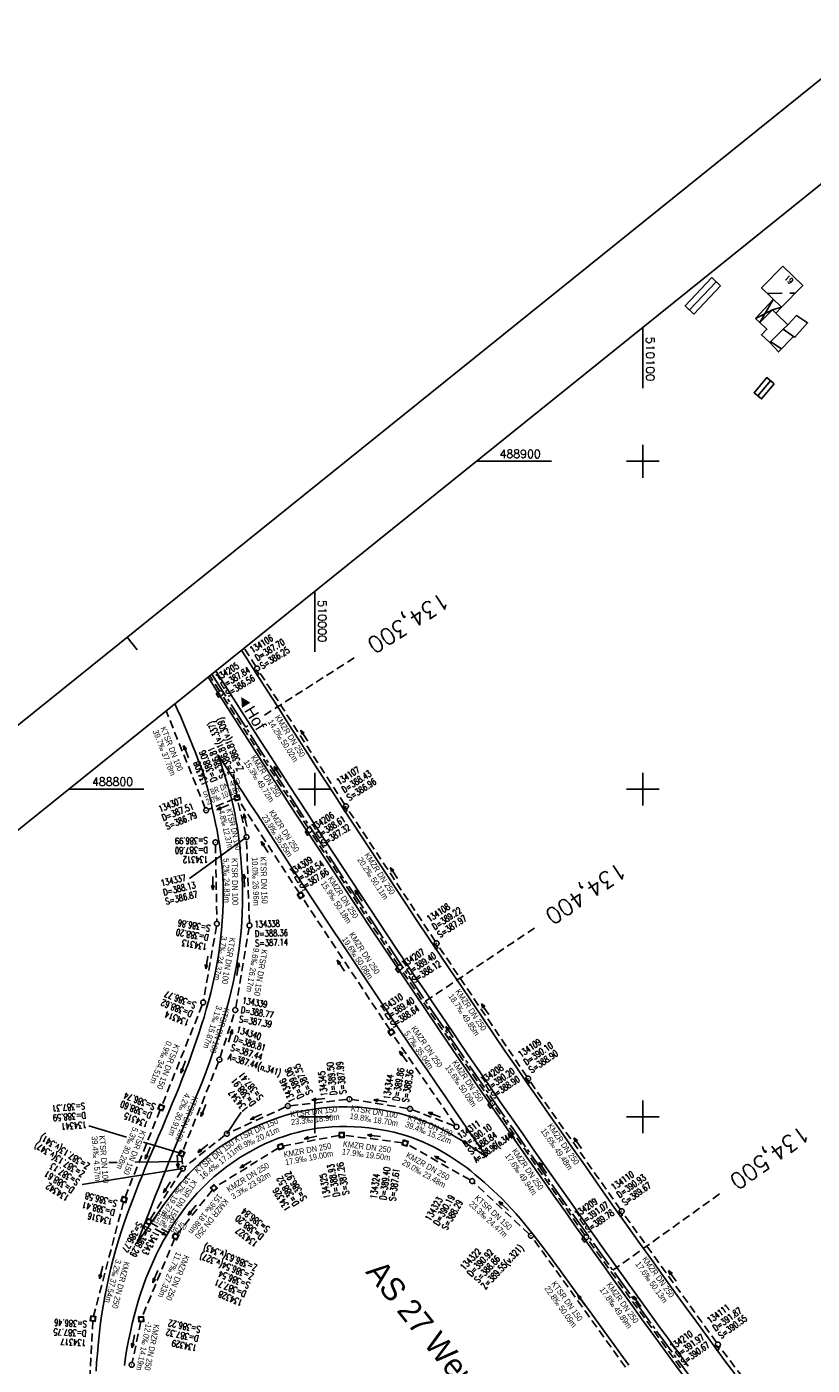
# Model space of a CAD drawing. Extents: x 509711 to 510770, y 487920 to 489033.
# Tile 9 of 11: x 509912 to 510152, y 488624 to 489033. Entities that reach past the tile are written whole.
import ezdxf
from ezdxf.enums import TextEntityAlignment as Align

# ---------------------------------------------------------------- set-up
doc = ezdxf.new("R2010")
doc.units = 0
doc.header["$LTSCALE"] = 10
doc.header["$MEASUREMENT"] = 0
for name, pattern in [('ACHSE', [5.5, 4, -0.5, 0.5, -0.5]), ('LT00', [0]), ('LT17', [0.15, 0.1, -0.05]), ('STRICHLINIE2', [0.375, 0.25, -0.125])]:
    doc.linetypes.add(name, pattern=pattern)
doc.layers.get('0').update_dxf_attribs({"linetype": 'LT00'})
for name, color, linetype in [('-BESCH', 7, 'STRICHLINIE2'), ('-BKAN005', 140, 'LT00'), ('-BKAN006', 140, 'LT00'), ('-BSCH005', 5, 'LT00'), ('-BSCH006', 5, 'LT00'), ('-Halt-Pfeil', 4, 'LT00'), ('-RICHTUNG-NAME', 250, 'Continuous'), ('A-TEXT-KILOMETER', 30, 'LT17'), ('AS-BESCHRIFT', 152, 'Continuous'), ('AX-020', 250, 'ACHSE'), ('DFK_BEB_SCHR', 254, 'LT00'), ('DFK_BEBAUUNG', 250, 'LT00'), ('DFK_HAUS_NR', 250, 'Continuous'), ('RAHMEN', 250, 'Continuous'), ('V_AFBR_BAB', 250, 'LT00'), ('V_BFBR_BAB', 250, 'LT00'), ('V_KA_MULD', 182, 'LT00'), ('V_KA_PRUF', 182, 'LT00'), ('V_RASTER', 250, 'LT00'), ('V_SINKK', 182, 'LT00')]:
    doc.layers.add(name, color=color, linetype=linetype)
doc.styles.add('Arial', font='ARIAL.TTF')
doc.styles.add('Haltungsbeschriftung', font='ARIAL.TTF', dxfattribs={"width": 0.75})
doc.styles.add('Kilometrierung', font='romans.shx')
doc.styles.add('ROMANS', font='romans.shx')
doc.styles.add('schachtbeschriftung', font='romans.shx', dxfattribs={"width": 0.75, "height": 0.2})
doc.styles.get("Standard").update_dxf_attribs({"font": 'romans.shx', "width": 0.8})
doc.styles.add('UNIR-O', font='unir_o.shx', dxfattribs={"height": 2.5})

# ---------------------------------------------------------------- blocks, each defined once
blk = doc.blocks.new('SYMB0003')
at = {"color": 0, "linetype": 'ByBlock'}
for p, q in [((-0.015712, 0), (0.010166, 0.012015)), ((0, -0.021257), (-0.015712, 0)), ((0.010166, 0.012015), (0, -0.021257))]:
    blk.add_line(p, q, dxfattribs=at)
for points in [[(-0.031395, 0.499013), (-0.093691, 0.491144), (-0.154509, 0.475528), (-0.21289, 0.452414), (-0.267913, 0.422164), (-0.318712, 0.385257), (-0.364484, 0.342274), (-0.404509, 0.293893), (-0.438154, 0.240877), (-0.464888, 0.184062), (-0.484292, 0.124345), (-0.496058, 0.062667), (-0.5, 0)], [(-0.5, 0), (-0.496058, -0.062667), (-0.484292, -0.124345), (-0.464888, -0.184062), (-0.438154, -0.240877), (-0.404509, -0.293893), (-0.364485, -0.342274), (-0.318712, -0.385257), (-0.267914, -0.422164), (-0.21289, -0.452414), (-0.154509, -0.475529), (-0.093691, -0.491144), (-0.031395, -0.499014), (0.031395, -0.499014)], [(0.5, 0), (0.496057, 0.062667), (0.484292, 0.124345), (0.464888, 0.184062), (0.438153, 0.240877), (0.404509, 0.293893), (0.364484, 0.342274), (0.318712, 0.385257), (0.267913, 0.422164), (0.21289, 0.452414), (0.154509, 0.475528), (0.093691, 0.491144), (0.031395, 0.499013), (-0.031395, 0.499013)], [(0.031395, -0.499014), (0.093691, -0.491144), (0.154509, -0.475529), (0.21289, -0.452414), (0.267914, -0.422164), (0.318712, -0.385257), (0.364485, -0.342274), (0.404509, -0.293893), (0.438154, -0.240877), (0.464889, -0.184062), (0.484292, -0.124345), (0.496058, -0.062667), (0.5, 0)]]:
    blk.add_lwpolyline(points, dxfattribs=at)
blk = doc.blocks.new('SYMB1210')
at = {"color": 0, "linetype": 'ByBlock'}
blk.add_line((0.018815, -0.179014), (0.055623, -0.17119), dxfattribs=at)
for points in [[(-0.2, -0.2, 0), (-0.2, 0.2, 0), (0.2, 0.2, 0), (0.2, -0.2, 0), (-0.2, -0.2, 0)], [(0.018815, 0.179014, 0), (-0.018815, 0.179014, 0), (-0.055623, 0.17119, 0), (-0.09, 0.155885, 0), (-0.120444, 0.133766, 0), (-0.145623, 0.105801, 0), (-0.164438, 0.073213, 0), (-0.176067, 0.037424, 0), (-0.18, 0, 0)], [(-0.18, 0, 0), (-0.176067, -0.037424, 0), (-0.164438, -0.073213, 0), (-0.145623, -0.105801, 0), (-0.120444, -0.133766, 0), (-0.09, -0.155885, 0), (-0.055623, -0.17119, 0), (-0.018815, -0.179014, 0), (0.018815, -0.179014, 0)], [(0.18, 0, 0), (0.176067, 0.037424, 0), (0.164438, 0.073213, 0), (0.145623, 0.105801, 0), (0.120444, 0.133766, 0), (0.09, 0.155885, 0), (0.055623, 0.17119, 0), (0.018815, 0.179014, 0)], [(0.055623, -0.17119, 0), (0.09, -0.155885, 0), (0.120444, -0.133766, 0), (0.145623, -0.105801, 0), (0.164438, -0.073213, 0), (0.176067, -0.037424, 0), (0.18, 0, 0)]]:
    blk.add_polyline3d(points, dxfattribs=at)
blk = doc.blocks.new('SYMB0652')
at = {"color": 0, "linetype": 'ByBlock'}
blk.add_polyline3d([(-0.15, -0.075, 0), (0.15, -0.075, 0), (0.15, 0.075, 0), (-0.15, 0.075, 0), (-0.15, -0.075, 0)], dxfattribs=at)
blk = doc.blocks.new('SYMB0070')
at = {"color": 0, "linetype": 'ByBlock'}
for p, q in [((-0.5, 0), (0.2, 0)), ((0.5, 0), (0.2, 0.1)), ((0.2, 0.1), (0.2, 0)), ((0.468, 0), (0.21, 0.086)), ((0.21, 0.086), (0.21, -0.086)), ((0.21, -0.086), (0.468, 0)), ((0.22, -0.072), (0.437, 0)), ((0.23, -0.058), (0.405, 0)), ((0.24, -0.045), (0.374, 0)), ((0.342, 0), (0.25, 0.031)), ((0.25, 0.031), (0.25, -0.031)), ((0.25, -0.031), (0.342, 0)), ((0.26, -0.017), (0.31, 0)), ((0.27, -0.003), (0.279, 0))]:
    blk.add_line(p, q, dxfattribs=at)
for points in [[(0.2, 0), (0.2, -0.1), (0.5, 0)], [(0.437, 0), (0.22, 0.072), (0.22, -0.072)], [(0.405, 0), (0.23, 0.058), (0.23, -0.058)], [(0.374, 0), (0.24, 0.045), (0.24, -0.045)], [(0.31, 0), (0.26, 0.017), (0.26, -0.017)], [(0.279, 0), (0.27, 0.003), (0.27, -0.003)]]:
    blk.add_lwpolyline(points, dxfattribs=at)

msp = doc.modelspace()

# ---------------------------------------------------------------- linework, layer by layer
at = {"layer": '-BESCH'}
for p, q in [((509982, 488837.43), (509978.5, 488843.01)), ((510009.07, 488795.36), (509982.8, 488836.16)), ((509970.94, 488829.92), (509968.02, 488834.58)), ((509997.94, 488788.17), (509971.74, 488828.65)), ((509966.58, 488794.22), (509954.66, 488823.83)), ((509975.59, 488797.09), (509967.55, 488793.8)), ((509978.98, 488786.07), (509976.46, 488796.64)), ((509995.28, 488768.22), (509976.69, 488796.75)), ((510036.7, 488753.56), (510009.89, 488794.11)), ((510025.47, 488746.21), (509998.76, 488786.91)), ((509969.71, 488782.99), (509970.12, 488759.66)), ((509980.04, 488759.14), (509979.18, 488784.59)), ((510022.91, 488726.45), (509996.11, 488766.97)), ((509970, 488758.17), (509966.09, 488735.64)), ((509975.86, 488733.32), (509979.95, 488757.65)), ((510064.62, 488712.27), (510037.53, 488752.32)), ((510053.68, 488704.83), (510026.3, 488744.97)), ((509965.68, 488734.21), (509953.43, 488703.55)), ((509971.13, 488718.18), (509975.51, 488731.87)), ((510042.76, 488697.58), (510023.74, 488725.2)), ((509970.63, 488716.77), (509959.67, 488689.47)), ((510093.11, 488671.82), (510065.47, 488711.03)), ((510009.78, 488705.32), (509992.49, 488703.4)), ((510028.26, 488702.58), (510011.27, 488705.29)), ((509952.87, 488702.16), (509942.11, 488675.46)), ((509991.06, 488703.01), (509973.86, 488695.16)), ((510042.49, 488697.23), (510029.7, 488702.19)), ((510082.29, 488663.9), (510054.54, 488703.6)), ((509972.59, 488694.38), (509960.35, 488684.69)), ((510007.46, 488694.35), (509990.27, 488691.07)), ((510026.78, 488692.08), (510008.94, 488694.4)), ((509988.89, 488690.53), (509969.85, 488678.7)), ((510047.3, 488680.77), (510028.18, 488691.61)), ((509959.45, 488688.03), (509959.7, 488684.97)), ((509959.36, 488683.59), (509949.73, 488668.66)), ((509968.75, 488677.71), (509957.98, 488664.1)), ((510065.34, 488664.25), (510048.5, 488679.89)), ((509941.65, 488674.04), (509932.55, 488639.17)), ((510122.43, 488631.16), (510093.98, 488670.6)), ((509949.98, 488667.67), (509956.85, 488663.87)), ((509957.22, 488662.82), (509947.35, 488638.94)), ((510094.68, 488623.67), (510066.33, 488663.13)), ((510111.49, 488623.44), (510083.16, 488662.68)), ((509932.32, 488637.69), (509930, 488592.66)), ((509946.91, 488637.52), (509944.32, 488625.09)), ((510146.12, 488599.71), (510123.32, 488629.95))]:
    msp.add_line(p, q, dxfattribs=at)
at = {"layer": '-BKAN006'}
for p, q in [((509937.23, 488686.08), (509939.75, 488686.12)), ((509945.26, 488686.19), (509959.59, 488686.37))]:
    msp.add_line(p, q, dxfattribs=at)
at = {"layer": '-BSCH005'}
for p, q in [((509976.28, 488797.37), (509975.19, 488804.65)), ((509979.16, 488785.34), (509961.83, 488772.76))]:
    msp.add_line(p, q, dxfattribs=at)
at = {"layer": '-BSCH006'}
for p, q in [((509973.18, 488694.84), (509977.5, 488701.48)), ((509931.14, 488697.27), (509942.63, 488693.82)), ((509947.8, 488692.26), (509959.39, 488688.78)), ((509959.76, 488684.22), (509929.11, 488679.37))]:
    msp.add_line(p, q, dxfattribs=at)
at = {"layer": 'A-TEXT-KILOMETER', "ltscale": 2.5}
for p, q in [((509984.62, 488822.55), (510012.61, 488840.43)), ((509978.89, 488818.89), (509979.55, 488819.31)), ((510033.76, 488735.29), (510066.95, 488757.61)), ((510090.83, 488653.18), (510123.34, 488676.49))]:
    msp.add_line(p, q, dxfattribs=at)
at = {"layer": 'AX-020', "ltscale": 0.2, "flags": 128}
msp.add_lwpolyline([(509968.62, 488835.06), (509975.03, 488824.95), (509983.37, 488811.89), (509991.76, 488798.87), (510000.19, 488785.88), (510008.68, 488772.92), (510017.22, 488759.99), (510025.81, 488747.1), (510034.46, 488734.25), (510043.16, 488721.43), (510051.91, 488708.64), (510060.71, 488695.9), (510069.57, 488683.19), (510078.49, 488670.52), (510087.46, 488657.89), (510096.49, 488645.3), (510105.57, 488632.75), (510114.72, 488620.24), (510123.92, 488607.78), (510133.18, 488595.36), (510142.5, 488582.99), (510151.88, 488570.66), (510161.32, 488558.37), (510170.82, 488546.14), (510180.38, 488533.95), (510190, 488521.81), (510192.35, 488518.87), (510202.05, 488506.79), (510211.81, 488494.77), (510221.64, 488482.79), (510231.52, 488470.86), (510241.47, 488458.99), (510251.48, 488447.16), (510261.55, 488435.39), (510271.69, 488423.67), (510281.88, 488412.01), (510292.13, 488400.39), (510302.44, 488388.83), (510312.81, 488377.32), (510323.25, 488365.87), (510333.73, 488354.47), (510344.28, 488343.12), (510354.89, 488331.83), (510365.56, 488320.59), (510376.28, 488309.41), (510387.06, 488298.29), (510397.9, 488287.22), (510408.79, 488276.21), (510419.74, 488265.25), (510429.22, 488255.87)], dxfattribs=at)
at = {"layer": 'DFK_BEB_SCHR'}
for p, q in [((510122.34, 488954.76), (510114.17, 488946.17)), ((510142.42, 488951.26), (510137.93, 488951.19)), ((510146.52, 488951.33), (510144.75, 488951.3)), ((510139, 488936.47), (510142.25, 488934.28)), ((510138.88, 488924.59), (510135.04, 488919.99))]:
    msp.add_line(p, q, dxfattribs=at)
at = {"layer": 'DFK_BEBAUUNG'}
for p, q in [((510139.76, 488949.39), (510134.35, 488943.6)), ((510139.51, 488946.22), (510134.35, 488943.6)), ((510139.76, 488949.39), (510135.63, 488942.32)), ((510142.28, 488946.97), (510139.51, 488946.22)), ((510140.57, 488945.21), (510142.28, 488946.97)), ((510134.35, 488943.6), (510135.63, 488942.32))]:
    msp.add_line(p, q, dxfattribs=at)
for points in [[(510142.62, 488959.56), (510148.75, 488953.62), (510142.28, 488946.97), (510136.17, 488952.9), (510142.62, 488959.56)], [(510123.67, 488953.51), (510115.5, 488944.92), (510112.85, 488947.43), (510121.02, 488956.02), (510123.67, 488953.51)], [(510144.14, 488941.62), (510142.78, 488940.26), (510138.73, 488936.2), (510136.12, 488938.58), (510137.83, 488940.27), (510135.63, 488942.32), (510139.51, 488946.22), (510140.57, 488945.21), (510144.14, 488941.62)], [(510142.78, 488940.26), (510144.14, 488941.62), (510146.85, 488944.5), (510150.21, 488942.2), (510146.36, 488937.84), (510145.96, 488938.11), (510142.78, 488940.26)], [(510142.78, 488940.26), (510145.96, 488938.11), (510141.36, 488933.37), (510138.73, 488936.2), (510142.78, 488940.26)], [(510140.03, 488923.64), (510136.19, 488919.04), (510133.9, 488920.93), (510137.74, 488925.54), (510140.03, 488923.64)]]:
    msp.add_lwpolyline(points, dxfattribs=at)
at = {"layer": 'RAHMEN'}
msp.add_line((509942.74, 488846.33), (509945.87, 488842.43), dxfattribs=at)
for points in [[(509711.38, 488660.09), (510307.09, 487920.06), (510769.8, 488292.53), (510174.09, 489032.56), (509711.38, 488660.09)], [(509730.95, 488643.75), (510194.98, 488067.31), (510649.9, 488433.51), (510185.88, 489009.95), (509730.95, 488643.75)]]:
    msp.add_lwpolyline(points, dxfattribs=at)
at = {"layer": 'V_AFBR_BAB'}
for points in [[(509975.95, 488790.66), (509975.58, 488792.6), (509975.16, 488794.53), (509974.77, 488796.18), (509974.34, 488797.82), (509973.89, 488799.46), (509973.43, 488801.1), (509972.94, 488802.73), (509972.45, 488804.36), (509970.64, 488810.29), (509975.72, 488802.51), (509978.08, 488798.91), (509980.42, 488795.3), (509982.77, 488791.69), (509985.11, 488788.07), (509987.46, 488784.46), (509989.81, 488780.85), (509992.16, 488777.24), (509996.27, 488770.95), (510000.4, 488764.67), (510004.54, 488758.39), (510008.7, 488752.13), (510012.15, 488746.94), (510015.61, 488741.76), (510019.08, 488736.58), (510022.56, 488731.41), (510026.05, 488726.25), (510028.79, 488722.21), (510031.54, 488718.17), (510034.29, 488714.14), (510037.05, 488710.11), (510039.81, 488706.09), (510042.57, 488702.06), (510052.34, 488687.84), (510048.58, 488690.31), (510047.25, 488691.17), (510045.92, 488692.04), (510044.57, 488692.88), (510043.22, 488693.71), (510041.85, 488694.52), (510040.48, 488695.3), (510039.08, 488696.05), (510037.67, 488696.76)], [(509933.31, 488622.39), (509933.48, 488625.04), (509933.69, 488627.69), (509933.93, 488630.34), (509934.24, 488633.33), (509934.59, 488636.32), (509935, 488639.3), (509935.46, 488642.27), (509935.98, 488645.23), (509936.55, 488648.18), (509937.18, 488651.12), (509937.83, 488653.85), (509938.52, 488656.57), (509939.27, 488659.28), (509940.06, 488661.97), (509940.9, 488664.65), (509941.78, 488667.32), (509942.69, 488669.97), (509943.57, 488672.41), (509944.48, 488674.83), (509945.41, 488677.25), (509946.36, 488679.65), (509947.33, 488682.05), (509948.31, 488684.45), (509949.31, 488686.84), (509950.31, 488689.22), (509951.32, 488691.61), (509952.37, 488694.1), (509953.42, 488696.59), (509954.47, 488699.08), (509955.52, 488701.57), (509956.55, 488704.07), (509957.58, 488706.57), (509958.59, 488709.08), (509959.59, 488711.59), (509960.57, 488714.11), (509961.44, 488716.42), (509962.3, 488718.73), (509963.14, 488721.06), (509963.95, 488723.39), (509964.73, 488725.73), (509965.49, 488728.08), (509966.21, 488730.44), (509966.9, 488732.81), (509967.56, 488735.19), (509968.25, 488737.87), (509968.89, 488740.57), (509969.47, 488743.28), (509970.01, 488746), (509970.48, 488748.73), (509970.9, 488751.47), (509971.26, 488754.22), (509971.55, 488756.98), (509971.78, 488759.72), (509971.95, 488762.46), (509972.05, 488765.21), (509972.08, 488767.96), (509972.04, 488770.7), (509971.92, 488773.45), (509971.73, 488776.18), (509971.47, 488778.91), (509971.21, 488781.03), (509970.9, 488783.15), (509970.55, 488785.27), (509970.17, 488787.38), (509969.75, 488789.48), (509969.31, 488791.58), (509968.84, 488793.68), (509968.35, 488795.77), (509967.85, 488797.86), (509967.33, 488799.95), (509966.8, 488802.04), (509966.28, 488804.13)], [(510037.67, 488696.76), (510035.73, 488697.66), (510033.75, 488698.49), (510031.74, 488699.24), (510029.71, 488699.93), (510027.64, 488700.54), (510025.56, 488701.09), (510023.46, 488701.57), (510021.34, 488701.98), (510019.21, 488702.32), (510017.07, 488702.6), (510014.67, 488702.83), (510012.27, 488702.98), (510009.86, 488703.04), (510007.46, 488703.02), (510005.05, 488702.91), (510002.66, 488702.72), (510000.28, 488702.43), (509997.9, 488702.06), (509995.64, 488701.61), (509993.4, 488701.09), (509991.18, 488700.48), (509988.98, 488699.8), (509986.8, 488699.03), (509984.65, 488698.2), (509982.53, 488697.29), (509980.43, 488696.3), (509978.38, 488695.25), (509976.35, 488694.13), (509974.34, 488692.93), (509972.36, 488691.65), (509970.44, 488690.31), (509968.56, 488688.91), (509966.74, 488687.44), (509964.98, 488685.9), (509963.27, 488684.31), (509961.63, 488682.65), (509960.42, 488681.34), (509959.25, 488680.01), (509958.1, 488678.64), (509956.99, 488677.24), (509955.9, 488675.83), (509954.84, 488674.4), (509953.79, 488672.94), (509952.75, 488671.48), (509951.73, 488670.01), (509945.77, 488661.34), (509949.28, 488670.4), (509950.32, 488673.09), (509951.37, 488675.77), (509952.42, 488678.45), (509953.48, 488681.13), (509954.54, 488683.8), (509955.62, 488686.47), (509956.71, 488689.13), (509957.62, 488691.33), (509958.54, 488693.52), (509959.47, 488695.71), (509960.39, 488697.9), (509961.31, 488700.09), (509962.23, 488702.28), (509963.14, 488704.47), (509964.04, 488706.67), (509964.93, 488708.88), (509965.8, 488711.09), (509966.85, 488713.81), (509967.86, 488716.54), (509968.84, 488719.28), (509969.79, 488722.04), (509970.7, 488724.81), (509971.57, 488727.59), (509972.4, 488730.39), (509973.18, 488733.2), (509973.86, 488735.76), (509974.49, 488738.33), (509975.08, 488740.92), (509975.62, 488743.51), (509976.11, 488746.12), (509976.55, 488748.73), (509976.93, 488751.35), (509977.26, 488753.97), (509977.52, 488756.61), (509977.73, 488759.38), (509977.87, 488762.16), (509977.94, 488764.95), (509977.96, 488767.73), (509977.91, 488770.52), (509977.81, 488773.31), (509977.66, 488776.1), (509977.45, 488778.88), (509977.28, 488780.85), (509977.08, 488782.82), (509976.85, 488784.79), (509976.58, 488786.75), (509976.29, 488788.71), (509975.95, 488790.66)], [(509941.96, 488624.19), (509942.32, 488626.7), (509942.73, 488629.2), (509943.21, 488631.79), (509943.75, 488634.38), (509944.33, 488636.95), (509944.9, 488639.25), (509945.52, 488641.53), (509946.17, 488643.8), (509946.88, 488646.06), (509947.64, 488648.3), (509948.51, 488650.69), (509949.45, 488653.05), (509950.46, 488655.4), (509951.53, 488657.71), (509952.67, 488659.99), (509953.87, 488662.24), (509955.14, 488664.45), (509956.28, 488666.31), (509957.46, 488668.14), (509958.7, 488669.93), (509959.98, 488671.68), (509961.32, 488673.4), (509962.71, 488675.07), (509964.15, 488676.7), (509965.65, 488678.28), (509967.41, 488680.01), (509969.24, 488681.66), (509971.13, 488683.25), (509973.08, 488684.77), (509975.09, 488686.21), (509977.15, 488687.58), (509979.27, 488688.86), (509981.08, 488689.88), (509982.93, 488690.84), (509984.8, 488691.74), (509986.71, 488692.57), (509988.63, 488693.35), (509990.59, 488694.05), (509992.56, 488694.68), (509994.56, 488695.24), (509996.57, 488695.73), (509998.59, 488696.14), (510000.8, 488696.5), (510003.03, 488696.77), (510005.26, 488696.95), (510007.5, 488697.04), (510009.74, 488697.05), (510011.99, 488696.98), (510014.24, 488696.83), (510016.48, 488696.61), (510018.39, 488696.36), (510020.29, 488696.06), (510022.18, 488695.7), (510024.05, 488695.28), (510025.91, 488694.81), (510027.75, 488694.27), (510029.57, 488693.67), (510031.36, 488693.01), (510033.12, 488692.28), (510034.85, 488691.48), (510036.16, 488690.83), (510037.44, 488690.14), (510038.71, 488689.42), (510039.97, 488688.67), (510041.21, 488687.9), (510042.45, 488687.11), (510043.68, 488686.31), (510044.91, 488685.5), (510046.13, 488684.68)]]:
    msp.add_lwpolyline(points, dxfattribs=at)
at = {"layer": 'V_BFBR_BAB'}
for points in [[(510127.99, 488621.59), (510125.02, 488625.62), (510122.05, 488629.65), (510119.08, 488633.69), (510116.13, 488637.73), (510113.18, 488641.78), (510109.64, 488646.67), (510106.12, 488651.56), (510102.6, 488656.46), (510099.1, 488661.37), (510095.6, 488666.28), (510091.28, 488672.39), (510086.97, 488678.5), (510082.66, 488684.61), (510078.37, 488690.74), (510074.95, 488695.63), (510071.54, 488700.52), (510068.14, 488705.42), (510064.75, 488710.32), (510061.36, 488715.23), (510057.96, 488720.18), (510054.57, 488725.14), (510051.19, 488730.1), (510047.82, 488735.07), (510044.45, 488740.05), (510041.11, 488745), (510037.77, 488749.97), (510034.45, 488754.93), (510031.13, 488759.91), (510027.82, 488764.89), (510025.07, 488769.05), (510022.33, 488773.22), (510019.59, 488777.39), (510016.86, 488781.57), (510014.13, 488785.75), (510011.4, 488789.93), (510008.68, 488794.1), (510005.97, 488798.27), (510003.25, 488802.44), (510000.54, 488806.62), (509997.83, 488810.79), (509995.13, 488814.98), (509991.9, 488820), (509988.68, 488825.04), (509985.46, 488830.07), (509982.25, 488835.12), (509979.05, 488840.16), (509977.67, 488842.35)], [(509969.84, 488836.04), (509970.64, 488834.77), (509973.86, 488829.7), (509977.07, 488824.65), (509980.3, 488819.59), (509983.53, 488814.54), (509986.77, 488809.5), (509989.48, 488805.31), (509992.19, 488801.13), (509994.9, 488796.95), (509997.62, 488792.77), (510000.34, 488788.59), (510003.06, 488784.42), (510005.79, 488780.24), (510008.52, 488776.05), (510011.26, 488771.88), (510014, 488767.7), (510016.75, 488763.53), (510019.5, 488759.37), (510022.27, 488755.21), (510025.04, 488751.05), (510027.82, 488746.91), (510030.6, 488742.76), (510033.39, 488738.62), (510036.18, 488734.48), (510039, 488730.32), (510041.81, 488726.16), (510044.64, 488722), (510047.46, 488717.85), (510050.3, 488713.7), (510053.14, 488709.56), (510056.53, 488704.63), (510059.94, 488699.71), (510063.35, 488694.79), (510066.77, 488689.88), (510070.2, 488684.98), (510078.82, 488672.73), (510087.49, 488660.5), (510091.85, 488654.39), (510096.22, 488648.28), (510100.6, 488642.18), (510105, 488636.09), (510107.94, 488632.04), (510110.88, 488627.99), (510113.83, 488623.95)], [(509967.46, 488834.13), (509968.06, 488833.18), (509971.27, 488828.11), (509974.48, 488823.05), (509977.71, 488817.99), (509980.95, 488812.93), (509984.19, 488807.89), (509986.89, 488803.7), (509989.6, 488799.51), (509992.32, 488795.33), (509995.04, 488791.15), (509997.76, 488786.97), (510000.48, 488782.79), (510003.22, 488778.6), (510005.97, 488774.4), (510008.71, 488770.21), (510011.46, 488766.02), (510014.22, 488761.84), (510016.99, 488757.66), (510020.31, 488752.66), (510023.64, 488747.67), (510026.98, 488742.69), (510030.33, 488737.71), (510033.69, 488732.74), (510037.92, 488726.51), (510042.16, 488720.28), (510046.41, 488714.07), (510050.67, 488707.86), (510054.06, 488702.92), (510057.46, 488697.99), (510060.87, 488693.06), (510064.3, 488688.15), (510067.73, 488683.24), (510070.6, 488679.15), (510073.48, 488675.06), (510076.37, 488670.98), (510079.26, 488666.9), (510082.15, 488662.83), (510085.05, 488658.75), (510087.96, 488654.68), (510090.86, 488650.61), (510093.78, 488646.54), (510096.69, 488642.48), (510099.62, 488638.42), (510102.55, 488634.37), (510106.08, 488629.52), (510109.62, 488624.67), (510113.18, 488619.84)], [(509966.28, 488804.13), (509965.42, 488806.38), (509964.56, 488808.63), (509963.69, 488810.87), (509962.81, 488813.11), (509961.92, 488815.34), (509961, 488817.57), (509960.07, 488819.79), (509959.12, 488821.99), (509958.13, 488824.18), (509957.3, 488825.96)], [(510046.13, 488684.68), (510047.52, 488683.52), (510048.91, 488682.35), (510050.3, 488681.17), (510051.67, 488679.98), (510053.03, 488678.78), (510054.37, 488677.56), (510055.69, 488676.32), (510056.99, 488675.05), (510058.44, 488673.57), (510059.86, 488672.06), (510061.25, 488670.52), (510062.61, 488668.95), (510063.94, 488667.36), (510065.25, 488665.75), (510066.54, 488664.12), (510067.88, 488662.41), (510069.19, 488660.69), (510070.49, 488658.96), (510071.79, 488657.22), (510073.07, 488655.48), (510074.35, 488653.73), (510075.62, 488651.98), (510078.57, 488647.93), (510081.51, 488643.87), (510084.45, 488639.81), (510087.39, 488635.75), (510090.33, 488631.69), (510093.28, 488627.63), (510095.75, 488624.22)]]:
    msp.add_lwpolyline(points, dxfattribs=at)
at = {"layer": 'V_RASTER'}
for p, q in [((510100, 488922.32), (510100, 488940.82)), ((510100, 488895), (510100, 488905)), ((510049.29, 488900), (510072.13, 488900)), ((510095, 488900), (510105, 488900)), ((510000, 488860.33), (510000, 488841.83)), ((510000, 488805), (510000, 488795)), ((510100, 488795), (510100, 488805)), ((509947.91, 488800), (509925.06, 488800)), ((510005, 488800), (509995, 488800)), ((510105, 488800), (510095, 488800)), ((510000, 488705), (510000, 488695)), ((510100, 488695), (510100, 488705)), ((509995, 488700), (510005, 488700)), ((510095, 488700), (510105, 488700))]:
    msp.add_line(p, q, dxfattribs=at)

# ---------------------------------------------------------------- block references
at = {"layer": '-Halt-Pfeil', "yscale": 4.000000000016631, "zscale": 4}
for p, xscale, rotation in [((509996.78, 488816.3), 3.999999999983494, 122.7791777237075), ((509960.73, 488811.42), 4.000000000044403, 111.9323177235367), ((509988.66, 488805.19), 3.99999999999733, 122.9054777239), ((509971.94, 488794.47), 4.000000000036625, 202.2508577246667), ((509978.79, 488790.48), 4.000000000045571, 103.4318077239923), ((509984.7, 488782.33), 3.999999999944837, 123.09547772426), ((509978.44, 488772.05), 4.000000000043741, 91.9388277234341), ((510024.13, 488774.39), 3.999999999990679, 123.4712977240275), ((509968.91, 488771.31), 4.000000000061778, 271.0183377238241), ((510013.36, 488767.44), 4.000000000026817, 123.2781577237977), ((509967.06, 488747.08), 3.999999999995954, 260.1339477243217), ((509976.5, 488745.05), 4.000000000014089, 80.46586772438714), ((510007.92, 488746.1), 4.000000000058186, 123.4782377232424), ((510051.9, 488732.85), 3.999999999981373, 124.0715977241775), ((509974.27, 488724.72), 4.000000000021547, 72.28855772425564), ((510041.08, 488725.91), 3.999999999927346, 124.3033477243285), ((509959.87, 488715.2), 3.999999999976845, 248.2176277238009), ((510026.98, 488718.41), 4.000000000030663, 124.5452777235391), ((510001.03, 488705.36), 4.000000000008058, 186.3333177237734), ((510019.92, 488704.92), 4.00000000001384, 170.9438777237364), ((509966.03, 488701.93), 4.000000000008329, 248.1282877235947), ((509982.05, 488699.99), 4.000000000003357, 204.5365877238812), ((510036.45, 488700.64), 3.99999999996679, 158.8205577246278), ((509998.67, 488693.69), 3.999999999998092, 190.8197677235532), ((510017.99, 488694.23), 4.00000000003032, 172.5991877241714), ((510080.11, 488692), 3.99999999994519, 125.1763777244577), ((509949.05, 488688.94), 4.000000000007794, 248.061037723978), ((509958.2, 488686.36), 4.000000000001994, 274.6668977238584), ((509965.85, 488690.32), 4.000000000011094, 218.3715877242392), ((510038.23, 488687.06), 3.999999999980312, 150.4391477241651), ((509978.84, 488685.46), 4.000000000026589, 211.8569677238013), ((510069.49, 488684.46), 4.000000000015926, 124.9626177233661), ((509954.9, 488678.48), 3.999999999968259, 237.1973777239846), ((509962.58, 488671.53), 3.99999999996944, 231.6548377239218), ((510057.6, 488672.8), 3.999999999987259, 137.1151277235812), ((509952.94, 488664.89), 3.999999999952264, 331.0872377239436), ((509934.84, 488652.48), 4.000000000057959, 255.3827777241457), ((509951.36, 488651.26), 4.00000000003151, 247.5287877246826), ((510109.02, 488651.46), 3.999999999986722, 125.803327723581), ((510081.32, 488643.98), 4.000000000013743, 125.6981777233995), ((510098.23, 488643.72), 4.000000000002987, 125.8277777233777), ((509944.64, 488631.51), 4.000000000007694, 258.2161077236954)]:
    msp.add_blockref('SYMB0070', p, dxfattribs=dict(at, xscale=xscale, rotation=rotation))
at = {"layer": 'V_KA_MULD', "yscale": 3.800000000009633, "zscale": 3.8}
for p, xscale, rotation in [((509976.28, 488797.37), 3.799999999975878, 283.4936446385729), ((509995.69, 488767.6), 3.800000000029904, 301.4829974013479), ((510023.32, 488725.82), 3.800000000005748, 302.5571710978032), ((509953.15, 488702.85), 3.79999999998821, 339.4153587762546), ((510008.19, 488694.49), 3.80000000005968, 269.2392806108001), ((510027.53, 488691.98), 3.800000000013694, 251.1524639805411), ((509959.39, 488688.78), 3.799999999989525, 335.236863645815), ((509989.53, 488690.93), 3.799999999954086, 288.753982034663), ((509969.21, 488678.3), 3.799999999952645, 314.7317120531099), ((509941.83, 488674.76), 3.799999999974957, 342.5597788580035), ((509949.33, 488668.03), 3.799999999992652, 65.24193758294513), ((509957.51, 488663.51), 3.799999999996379, 331.9829398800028), ((509932.36, 488638.44), 3.799999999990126, 353.8965209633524), ((509947.06, 488638.25), 3.800000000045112, 184.86921521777)]:
    msp.add_blockref('SYMB1210', p, dxfattribs=dict(at, xscale=xscale, rotation=rotation))
at = {"layer": 'V_KA_PRUF', "xscale": 1.500000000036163, "yscale": 1.50000000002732, "zscale": 1.5, "rotation": 308.8332077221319}
for p in [(509982.39, 488836.79), (509971.33, 488829.28), (509966.86, 488793.52), (510009.48, 488794.73), (509979.16, 488785.34), (509998.35, 488787.54), (509969.69, 488783.74), (509970.13, 488758.91), (509980.07, 488758.39), (510037.11, 488752.94), (510025.88, 488745.59), (509965.96, 488734.9), (509975.73, 488732.58), (509970.91, 488717.46), (510065.04, 488711.65), (510010.53, 488705.4), (510054.11, 488704.21), (509991.75, 488703.32), (510029, 488702.46), (510043.19, 488696.96), (509973.18, 488694.84), (509959.76, 488684.22), (510047.95, 488680.4), (510093.54, 488671.2), (510065.89, 488663.74), (510082.72, 488663.29), (510122.87, 488630.55), (509944.17, 488624.36)]:
    msp.add_blockref('SYMB0003', p, dxfattribs=at)
at = {"layer": 'V_SINKK', "yscale": 4.500000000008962, "zscale": 4.5}
for p, xscale, rotation in [((509982.3, 488835.54), 4.500000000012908, 302.5605610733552), ((509970.59, 488828.75), 4.500000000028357, 302.3309360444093), ((510009.19, 488793.82), 4.500000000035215, 301.6331844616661), ((509997.66, 488786.65), 4.499999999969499, 301.8332077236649), ((510036.82, 488751.95), 4.499999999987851, 301.3787984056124), ((510025.3, 488744.82), 4.499999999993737, 305.4255966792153), ((510064.79, 488710.79), 4.500000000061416, 303.1570754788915), ((510053.42, 488703.45), 4.500000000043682, 304.185057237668), ((510093.1, 488670.33), 4.499999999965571, 305.2108670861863), ((510082.07, 488662.52), 4.500000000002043, 304.9689840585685), ((510122.56, 488629.47), 4.500000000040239, 306.5699888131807)]:
    msp.add_blockref('SYMB0652', p, dxfattribs=dict(at, xscale=xscale, rotation=rotation))

# ---------------------------------------------------------------- texts
at = {"layer": '-BKAN005', "style": 'Haltungsbeschriftung'}
for s, rotation, width, p in [('KTSR DN 100', 291.9323, 0.9, (509952.88, 488818.6)), ('14.2‰ 50.02m', 302.7792, 0.9, (509985.56, 488820.5)), ('KMZR DN 250', 302.7792, 0.9, (509987.71, 488821.88)), ('39.7‰ 37.78m', 291.9323, 0.9, (509950.51, 488817.65)), ('15.3‰ 49.72m', 302.9055, 0.9, (509978.19, 488808.25)), ('KMZR DN 250', 302.9055, 0.9, (509980.34, 488809.64)), ('STBR DN 400', 22.2509, 0.6, (509966.36, 488797.32)), ('2.0‰ 10.18m', 22.2509, 0.6, (509967.27, 488795.14)), ('4.8‰ 12.37m', 283.4318, 0.65, (509970.63, 488793.31)), ('KTSR DN 150', 283.4318, 0.65, (509972.9, 488793.79)), ('23.9‰ 35.55m', 303.0955, 0.9, (509983.74, 488791.5)), ('KMZR DN 250', 303.0955, 0.9, (509985.88, 488792.9)), ('10.0‰ 26.96m', 271.9388, 0.9, (509980.77, 488779.21)), ('KTSR DN 150', 271.9388, 0.9, (509983.33, 488779.3)), ('20.2‰ 50.11m', 303.4713, 0.9, (510012.86, 488778.45)), ('KMZR DN 250', 303.4713, 0.9, (510015, 488779.86)), ('15.9‰ 50.18m', 303.2782, 0.9, (510001.69, 488771.21)), ('KMZR DN 250', 303.2782, 0.9, (510003.83, 488772.61)), ('19.6‰ 50.08m', 303.4783, 0.9, (510008.17, 488754.18)), ('KMZR DN 250', 303.4783, 0.9, (510010.3, 488755.59)), ('9.6‰ 26.17m', 260.4659, 0.9, (509981.29, 488751.62)), ('KTSR DN 150', 260.4659, 0.9, (509983.81, 488751.2)), ('18.7‰ 49.85m', 304.0716, 0.9, (510040.59, 488736.79)), ('KMZR DN 250', 304.0716, 0.9, (510042.72, 488738.23)), ('3.1‰ 15.87m', 252.2885, 0.9, (509970.05, 488734.11)), ('KTSR DN 100', 252.2885, 0.9, (509972.34, 488733.38)), ('5.7‰ 35.04m', 304.5453, 0.9, (510027.12, 488725.5)), ('KMZR DN 250', 304.5453, 0.9, (510029.23, 488726.96)), ('KMZR DN 250', 304.3033, 0.9, (510041.73, 488716.53)), ('15.6‰ 50.09m', 304.3033, 0.9, (510039.61, 488715.08)), ('15.6‰ 49.48m', 305.1764, 0.9, (510068.73, 488695.72)), ('KMZR DN 250', 305.1764, 0.9, (510070.82, 488697.2)), ('17.6‰ 49.94m', 304.9626, 0.9, (510057.86, 488688.09)), ('KMZR DN 250', 304.9626, 0.9, (510059.96, 488689.55)), ('17.6‰ 50.13m', 305.8033, 0.9, (510097.59, 488655.06)), ('KMZR DN 250', 305.8033, 0.9, (510099.67, 488656.56)), ('17.8‰ 49.89m', 305.8278, 0.9, (510086.71, 488647.24)), ('KMZR DN 250', 305.8278, 0.9, (510088.79, 488648.74))]:
    msp.add_text(s, height=1.8, rotation=rotation, dxfattribs=dict(at, width=width)).set_placement(p)
at = {"layer": '-BKAN006', "style": 'Haltungsbeschriftung'}
for s, rotation, width, p in [('5.2‰ 24.83m', 271.0183, 0.9, (509972.06, 488778.87)), ('KTSR DN 100', 271.0183, 0.9, (509974.62, 488778.91)), ('3.7‰ 24.37m', 260.1339, 0.9, (509971.52, 488755.23)), ('KTSR DN 100', 260.1339, 0.9, (509974.05, 488754.8)), ('0.9‰ 34.51m', 248.2176, 0.8, (509954.82, 488723.32)), ('KTSR DN 150', 248.2176, 0.8, (509957.2, 488722.37)), ('4.2‰ 30.91m', 248.1283, 0.8, (509960.46, 488707.4)), ('KTSR DN 100', 248.1283, 0.8, (509962.83, 488706.44)), ('KTSR DN 150', 6.3333, 0.9, (509992.58, 488699.89)), ('23.3‰ 18.90m', 6.3333, 0.9, (509992.84, 488697.5)), ('19.8‰ 18.70m', 350.9439, 0.9, (510010.54, 488699.43)), ('KTSR DN 100', 350.9439, 0.9, (510010.92, 488701.8)), ('KTSR DN 100', 338.8206, 0.9, (510028.15, 488699.14)), ('5.3‰ 30.28m', 248.061, 0.9, (509944.55, 488697.04)), ('KTSR DN 150', 24.5366, 0.9, (509975.95, 488692.15)), ('6.9‰ 20.41m', 24.5366, 0.9, (509977.02, 488689.82)), ('39.4‰ 15.22m', 338.8206, 0.9, (510027.34, 488697.05)), ('39.4‰ 4.57m', 274.6669, 0.8, (509931.91, 488694.07)), ('KTSR DN 100', 274.6669, 0.8, (509934.19, 488694.27)), ('KTSR DN 150', 248.061, 0.9, (509946.92, 488696.08)), ('KMZR DN 250', 352.5992, 0.9, (510008.48, 488690.93)), ('KTSR DN 150', 38.3716, 0.8, (509964.19, 488682.63)), ('16.4‰ 17.11m', 38.3716, 0.8, (509965.68, 488680.74)), ('KMZR DN 250', 10.8198, 0.9, (509990.68, 488687.58)), ('17.9‰ 19.00m', 10.8198, 0.9, (509991.13, 488685.23)), ('17.9‰ 19.50m', 352.5992, 0.9, (510008.17, 488688.55)), ('KMZR DN 250', 330.4392, 0.9, (510027.61, 488687.79)), ('KMZR DN 250', 31.857, 0.9, (509973.8, 488676.91)), ('29.0‰ 23.48m', 330.4392, 0.9, (510026.35, 488685.57)), ('18.7‰ 19.27m', 237.1974, 0.7, (509960.7, 488682.28)), ('KTSR DN 150', 237.1974, 0.7, (509962.72, 488680.98)), ('3.3‰ 23.92m', 31.857, 0.9, (509975.15, 488674.74)), ('15.9‰ 18.86m', 231.6548, 0.9, (509970.51, 488676.72)), ('KTSR DN 150', 317.1151, 0.9, (510048.56, 488675.05)), ('KMZR DN 250', 231.6548, 0.9, (509972.4, 488675.23)), ('23.3‰ 24.47m', 317.1151, 0.9, (510046.82, 488673.17)), ('15.0‰ 9.35m', 331.0872, 0.5, (509950.48, 488668.18)), ('STBR DN 400', 331.0872, 0.5, (509951.58, 488670.14)), ('3.2‰ 37.54m', 255.3828, 0.9, (509939.35, 488656.67)), ('KMZR DN 250', 255.3828, 0.9, (509941.83, 488656.02)), ('11.7‰ 27.33m', 247.5288, 0.9, (509957.8, 488658.99)), ('KMZR DN 250', 247.5288, 0.9, (509960.17, 488658.01)), ('22.8‰ 50.09m', 305.6982, 0.9, (510069.9, 488647.6)), ('KTSR DN 150', 305.6982, 0.9, (510071.98, 488649.1)), ('-12.0‰ 14.19m', 258.2161, 0.7, (509948.62, 488637.66)), ('KMZR DN 250', 258.2161, 0.7, (509950.94, 488636.83))]:
    msp.add_text(s, height=1.8, rotation=rotation, dxfattribs=dict(at, width=width)).set_placement(p)
at = {"layer": '-BSCH005', "style": 'schachtbeschriftung'}
for s, rotation, width, p in [('134106', 32.0613, 0.75, (509980.97, 488841.4)), ('D=387.70', 32.0613, 0.75, (509982.5, 488838.96)), ('S=386.25', 32.0613, 0.75, (509984.03, 488836.52)), ('134205', 32.0188, 0.75, (509970.51, 488832.94)), ('D=387.84', 32.0188, 0.7, (509972.04, 488830.5)), ('S=386.56', 32.0188, 0.7, (509973.57, 488828.05)), ('Z=386.81(v.309)', 112.2509, 0.75, (509978.32, 488805.99)), ('Z=386.81(v.337)', 112.2509, 0.75, (509975.66, 488804.9)), ('S=386.81', 112.2509, 0.75, (509972.99, 488803.81)), ('134308', 112.2509, 0.75, (509967.66, 488801.63)), ('D=388.06', 112.2509, 0.75, (509970.32, 488802.72)), ('134107', 32.7792, 0.75, (510007.42, 488801.15)), ('D=388.43', 32.7792, 0.75, (510008.98, 488798.73)), ('S=386.96', 32.7792, 0.75, (510010.54, 488796.31)), ('134307', 21.9323, 0.75, (509952.79, 488792.89)), ('D=387.51', 21.9323, 0.75, (509953.86, 488790.22)), ('S=386.79', 21.9323, 0.75, (509954.94, 488787.55)), ('134206', 32.9055, 0.75, (509999.64, 488787.27)), ('D=388.61', 32.9055, 0.7, (510001.21, 488784.86)), ('S=387.32', 32.9055, 0.7, (510002.77, 488782.44)), ('134309', 33.0955, 0.75, (509993.07, 488773.67)), ('D=388.54', 33.0955, 0.7, (509994.64, 488771.25)), ('S=387.66', 33.0955, 0.7, (509996.21, 488768.84)), ('134337', 13.4318, 0.75, (509953.32, 488770.29)), ('D=388.13', 13.4318, 0.75, (509953.98, 488767.49)), ('S=386.87', 13.4318, 0.75, (509954.65, 488764.69)), ('134108', 33.4713, 0.75, (510034.98, 488759.33)), ('D=389.22', 33.4713, 0.75, (510036.57, 488756.93)), ('134338', 1.9388, 0.75, (509981.63, 488757.74)), ('S=387.97', 33.4713, 0.75, (510038.16, 488754.53)), ('D=388.36', 1.9388, 0.75, (509981.73, 488754.86)), ('S=387.14', 1.9388, 0.75, (509981.82, 488751.99)), ('134207', 33.2782, 0.75, (510027.26, 488745.58)), ('D=389.40', 33.2782, 0.7, (510028.85, 488743.18)), ('S=388.12', 33.2782, 0.7, (510030.43, 488740.77)), ('D=388.77', 350.4659, 0.75, (509977.25, 488731.71)), ('134339', 350.4659, 0.75, (509977.73, 488734.55)), ('134310', 33.4782, 0.75, (510020.69, 488731.87)), ('D=389.40', 33.4782, 0.7, (510022.27, 488729.47)), ('S=387.39', 350.4659, 0.75, (509976.78, 488728.87)), ('S=388.64', 33.4782, 0.7, (510023.86, 488727.07)), ('134340', 342.2885, 0.75, (509975.89, 488725.76)), ('S=387.44', 342.2885, 0.75, (509974.14, 488720.27)), ('D=388.81', 342.2885, 0.75, (509975.02, 488723.02)), ('134109', 34.0716, 0.75, (510062.84, 488718.02)), ('D=390.10', 34.0716, 0.75, (510064.46, 488715.63)), ('A=387.44(n.341)', 342.2885, 0.65, (509973.27, 488717.53)), ('S=388.90', 34.0716, 0.75, (510066.07, 488713.25)), ('134208', 34.3033, 0.75, (510051.32, 488710.2)), ('D=390.20', 34.3033, 0.7, (510052.94, 488707.83)), ('S=388.90', 34.3033, 0.7, (510054.56, 488705.45)), ('134311', 34.5453, 0.75, (510044.32, 488693.06)), ('D=390.10', 34.5453, 0.7, (510045.95, 488690.69)), ('S=388.84', 34.5453, 0.7, (510047.59, 488688.32)), ('A=388.96(n.344)', 34.5453, 0.5, (510049.22, 488685.95)), ('134110', 35.1764, 0.75, (510091.22, 488677.53)), ('D=390.93', 35.1764, 0.75, (510092.88, 488675.18)), ('S=389.67', 35.1764, 0.75, (510094.54, 488672.83)), ('134209', 34.9626, 0.75, (510080.02, 488669.3)), ('D=391.07', 34.9626, 0.7, (510081.67, 488666.94)), ('S=389.78', 34.9626, 0.7, (510083.32, 488664.58)), ('134111', 35.8033, 0.75, (510120.48, 488636.85)), ('D=391.87', 35.8033, 0.75, (510122.17, 488634.52)), ('S=390.55', 35.8033, 0.75, (510123.85, 488632.18)), ('134210', 35.8278, 0.75, (510109.15, 488628.82)), ('D=391.97', 35.8278, 0.7, (510110.83, 488626.49)), ('S=390.67', 35.8278, 0.7, (510112.52, 488624.15))]:
    msp.add_text(s, height=2, rotation=rotation, dxfattribs=dict(at, width=width)).set_placement(p)
at = {"layer": '-BSCH006', "style": 'schachtbeschriftung', "width": 0.75}
for s, rotation, p in [('D=387.80', 181.0183, (509967.41, 488782.43)), ('S=386.99', 181.0183, (509967.36, 488785.31)), ('134312', 181.0183, (509967.46, 488779.55)), ('S=386.86', 170.1339, (509968.28, 488758.47)), ('D=388.20', 170.1339, (509967.79, 488755.63)), ('134313', 170.1339, (509967.29, 488752.8)), ('S=386.77', 158.2176, (509964.05, 488734.86)), ('D=388.62', 158.2176, (509962.99, 488732.18)), ('134314', 158.2176, (509961.92, 488729.51)), ('D=389.06', 114.5366, (509996.77, 488706.13)), ('S=387.55', 114.5366, (509999.39, 488707.33)), ('134345', 96.3333, (510003.86, 488706.42)), ('D=389.50', 96.3333, (510006.73, 488706.74)), ('S=387.99', 96.3333, (510009.59, 488707.06)), ('D=389.86', 80.9439, (510025.69, 488704.76)), ('S=388.36', 80.9439, (510028.53, 488704.31)), ('D=388.91', 128.3716, (509982.14, 488704.26)), ('S=387.41', 128.3716, (509984.39, 488706.05)), ('134346', 114.5366, (509994.15, 488704.94)), ('134344', 80.9439, (510022.84, 488705.21)), ('S=386.74', 158.061, (509951.61, 488703.89)), ('134347', 128.3716, (509979.88, 488702.47)), ('S=387.31', 184.6669, (509929.89, 488704.36)), ('D=388.59', 184.6669, (509930.13, 488701.49)), ('D=388.60', 158.061, (509950.53, 488701.22)), ('134315', 158.061, (509949.46, 488698.54)), ('134341', 184.6669, (509930.36, 488698.62)), ('Z=387.13(v.341)', 147.1974, (509931.59, 488685.49)), ('Z=387.13(v.347)', 147.1974, (509930.03, 488683.07)), ('S=387.13', 147.1974, (509928.47, 488680.65)), ('D=388.93', 100.8198, (510007.66, 488675.84)), ('S=387.26', 100.8198, (510010.49, 488676.39)), ('D=388.61', 147.1974, (509926.91, 488678.23)), ('D=388.52', 121.857, (509995.21, 488673.58)), ('S=386.92', 121.857, (509997.66, 488675.1)), ('134325', 100.8198, (510004.83, 488675.3)), ('134324', 82.5992, (510018.87, 488674.94)), ('D=389.40', 82.5992, (510021.73, 488674.57)), ('S=387.61', 82.5992, (510024.58, 488674.2)), ('134342', 147.1974, (509925.35, 488675.8)), ('S=386.58', 165.3828, (509939.95, 488674.48)), ('134326', 121.857, (509992.77, 488672.06)), ('D=388.41', 165.3828, (509939.23, 488671.69)), ('134323', 60.4391, (510035.25, 488668.1)), ('D=390.19', 60.4391, (510037.75, 488666.68)), ('S=388.29', 60.4391, (510040.26, 488665.26)), ('134316', 165.3828, (509938.5, 488668.9)), ('S=386.77', 241.0872, (509945.88, 488668.17)), ('D=388.20', 141.6548, (509984.66, 488663.9)), ('S=386.84', 141.6548, (509986.45, 488666.16)), ('D=388.29', 241.0872, (509948.41, 488666.78)), ('134343', 241.0872, (509950.93, 488665.38)), ('134327', 141.6548, (509982.88, 488661.64)), ('Z=386.63(v.343)', 157.5288, (509982.64, 488654.71)), ('Z=386.54(v.327)', 157.5288, (509981.53, 488652.05)), ('134322', 47.1151, (510045.62, 488653.08)), ('D=390.92', 47.1151, (510047.73, 488651.12)), ('S=388.86', 47.1151, (510049.84, 488649.16)), ('Z=389.55(v.321)', 47.1151, (510051.95, 488647.2)), ('S=386.54', 157.5288, (509980.43, 488649.39)), ('D=387.71', 157.5288, (509979.33, 488646.73)), ('134328', 157.5288, (509978.23, 488644.07)), ('D=387.75', 177.0495, (509930.43, 488634.91)), ('S=386.46', 177.0495, (509930.58, 488637.78)), ('S=386.22', 168.2161, (509965.34, 488636.06)), ('134317', 177.0495, (509930.28, 488632.03)), ('D=387.32', 168.2161, (509964.75, 488633.24)), ('134329', 168.2161, (509964.17, 488630.42))]:
    msp.add_text(s, height=2, rotation=rotation, dxfattribs=at).set_placement(p)
at = {"layer": '-RICHTUNG-NAME', "insert": (509982.29, 488817.49), "char_height": 3.5, "width": 14.336, "attachment_point": 9, "rotation": 301.7415, "style": 'Arial'}
msp.add_mtext('{\\fArial|b0|i0|c0|p32;◄\\fSwis721 BlkOul BT|b0|i0|c0|p82;Hof}', dxfattribs=at)
at = {"layer": 'A-TEXT-KILOMETER', "style": 'Kilometrierung'}
for s, rotation, p in [('134,300', 212.8332, (510016.82, 488843.12)), ('134,400', 213.8332, (510071.1, 488760.4)), ('134,500', 215.8332, (510127.4, 488679.41))]:
    msp.add_text(s, height=5, rotation=rotation, dxfattribs=at).set_placement(p, align=Align.MIDDLE_RIGHT)
at = {"layer": 'AS-BESCHRIFT', "style": 'UNIR-O'}
msp.add_text('AS 27 Wernberg-Köblitz', height=7, rotation=308.8332, dxfattribs=at).set_placement((510015.26, 488652.63))
at = {"layer": 'DFK_HAUS_NR', "style": 'ROMANS', "width": 0.8}
msp.add_text('61', height=1.8, rotation=135.9014, dxfattribs=at).set_placement((510146.07, 488955.25))
at = {"layer": 'V_RASTER'}
for s, rotation, width, p in [(' 510100', 269.9997, 1.058, (510101, 488939.82)), (' 488900', 359.9997, 0.976, (510054.63, 488901)), (' 510000', 269.9997, 0.998, (510001, 488859.33)), (' 488800', 359.9997, 0.972, (509930.41, 488801))]:
    msp.add_text(s, height=2.5, rotation=rotation, dxfattribs=dict(at, width=width)).set_placement(p)

doc.saveas('drawing.dxf')
